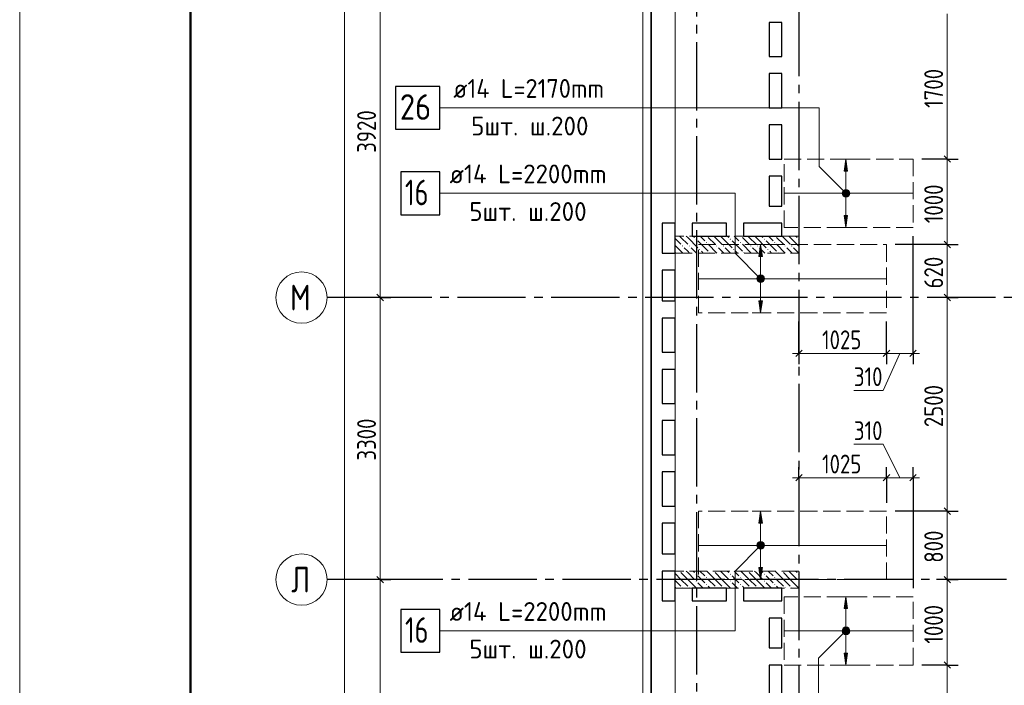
# Model space of a CAD drawing. Header units: millimetres. Extents: x 0 to 43617, y 0 to 59400.
# Tile 21 of 31: x 0 to 11528, y 37793 to 45581. Entities that reach past the tile are written whole.
import ezdxf

# ---------------------------------------------------------------- set-up
doc = ezdxf.new("R2010")
doc.units = ezdxf.units.MM
doc.linetypes.add('______2', pattern=[270, 200, -70])
doc.linetypes.add('______5', pattern=[1100, 800, -100, 100, -100])
for name, color, linetype, lineweight in [('Standard', 7, 'Continuous', 25), ('ДОП Верх по У', 7, 'Continuous', 25), ('ЖБ Пилон', 180, 'Continuous', 25), ('Оси', 40, '______5', 18), ('Позиционная метка номер позиции', 7, 'Continuous', 13), ('Примечания', 7, 'Continuous', 25)]:
    doc.layers.add(name, color=color, linetype=linetype, lineweight=lineweight)
doc.layers.add('ЖБ Перекрытие верхний уровень', color=7, linetype='Continuous', lineweight=25, true_color=0xe0e0ff)
doc.styles.add('GOST 2.304-81', font='txt')
doc.styles.add('ISOCPEUR', font='txt')

msp = doc.modelspace()

# ---------------------------------------------------------------- hatches: boundary and pattern name
at = {"layer": 'ДОП Верх по У', "linetype": 'Continuous', "lineweight": 13, "transparency": 33554687}
for points in [[(9694, 43810), (9674, 43950), (9654, 43810)], [(9642, 43569), (9706, 43569), (9693, 43582)], [(9642, 43569), (9693, 43582), (9655, 43582)], [(9655, 43582), (9693, 43582), (9674, 43588)], [(9636, 43550), (9711, 43550), (9706, 43569)], [(9636, 43550), (9706, 43569), (9642, 43569)], [(9642, 43531), (9711, 43550), (9636, 43550)], [(9642, 43531), (9706, 43531), (9711, 43550)], [(9655, 43518), (9706, 43531), (9642, 43531)], [(9655, 43518), (9693, 43518), (9706, 43531)], [(9693, 43518), (9655, 43518), (9674, 43513)], [(8695, 42810), (8675, 42950), (8655, 42810)], [(8637, 42550), (8712, 42550), (8707, 42569)], [(8637, 42550), (8707, 42569), (8642, 42569)], [(8642, 42531), (8712, 42550), (8637, 42550)], [(8642, 42569), (8707, 42569), (8693, 42582)], [(8642, 42569), (8693, 42582), (8656, 42582)], [(8642, 42531), (8707, 42531), (8712, 42550)], [(8656, 42582), (8693, 42582), (8675, 42588)], [(8656, 42518), (8707, 42531), (8642, 42531)], [(8656, 42518), (8693, 42518), (8707, 42531)], [(8693, 42518), (8656, 42518), (8675, 42513)], [(8695, 39690), (8675, 39830), (8655, 39690)], [(8637, 39430), (8712, 39430), (8707, 39449)], [(8637, 39430), (8707, 39449), (8642, 39449)], [(8642, 39411), (8712, 39430), (8637, 39430)], [(8642, 39449), (8707, 39449), (8693, 39462)], [(8642, 39449), (8693, 39462), (8656, 39462)], [(8642, 39411), (8707, 39411), (8712, 39430)], [(8656, 39462), (8693, 39462), (8675, 39468)], [(8656, 39398), (8707, 39411), (8642, 39411)], [(8656, 39398), (8693, 39398), (8707, 39411)], [(8693, 39398), (8656, 39398), (8675, 39393)], [(9694, 38690), (9674, 38830), (9654, 38690)], [(9636, 38430), (9711, 38430), (9706, 38449)], [(9636, 38430), (9706, 38449), (9642, 38449)], [(9642, 38411), (9711, 38430), (9636, 38430)], [(9642, 38449), (9706, 38449), (9693, 38462)], [(9642, 38449), (9693, 38462), (9655, 38462)], [(9642, 38411), (9706, 38411), (9711, 38430)], [(9655, 38398), (9706, 38411), (9642, 38411)], [(9655, 38462), (9693, 38462), (9674, 38468)], [(9655, 38398), (9693, 38398), (9706, 38411)], [(9693, 38398), (9655, 38398), (9674, 38393)]]:
    msp.add_hatch(color=7, dxfattribs=at).paths.add_polyline_path(points)
for points in [[(9694, 43290), (9674, 43150), (9654, 43290)], [(8695, 42290), (8675, 42150), (8655, 42290)], [(8695, 39170), (8675, 39030), (8655, 39170)], [(9694, 38170), (9674, 38030), (9654, 38170)]]:
    msp.add_hatch(color=7, dxfattribs=at).paths.add_polyline_path(points, flags=16)
at = {"layer": 'ЖБ Пилон', "linetype": 'Continuous', "lineweight": 18, "transparency": 33554687}
for points in [[(7914, 43013), (7921, 43020), (7927, 43013), (7921, 43007)], [(8044, 43050), (8041, 43047), (8038, 43050)], [(8314, 43013), (8321, 43020), (8327, 43013), (8321, 43007)], [(8444, 43050), (8441, 43047), (8438, 43050)], [(8714, 43013), (8721, 43020), (8727, 43013), (8721, 43007)], [(8844, 43050), (8841, 43047), (8838, 43050)], [(9114, 43013), (9121, 43020), (9124, 43017), (9124, 43010), (9121, 43007)], [(7754, 42933), (7761, 42940), (7767, 42933), (7761, 42927)], [(7834, 42933), (7841, 42940), (7847, 42933), (7841, 42927)], [(7954, 42893), (7961, 42900), (7967, 42893), (7961, 42887)], [(8034, 42973), (8041, 42980), (8047, 42973), (8041, 42967)], [(8154, 42933), (8161, 42940), (8167, 42933), (8161, 42927)], [(8234, 42933), (8241, 42940), (8247, 42933), (8241, 42927)], [(8354, 42893), (8361, 42900), (8367, 42893), (8361, 42887)], [(8434, 42973), (8441, 42980), (8447, 42973), (8441, 42967)], [(8554, 42933), (8561, 42940), (8567, 42933), (8561, 42927)], [(8634, 42933), (8641, 42940), (8647, 42933), (8641, 42927)], [(8754, 42893), (8761, 42900), (8767, 42893), (8761, 42887)], [(8834, 42973), (8841, 42980), (8847, 42973), (8841, 42967)], [(8954, 42933), (8961, 42940), (8967, 42933), (8961, 42927)], [(9034, 42933), (9041, 42940), (9047, 42933), (9041, 42927)], [(7674, 42853), (7681, 42860), (7687, 42853), (7684, 42850), (7678, 42850)], [(8074, 42853), (8081, 42860), (8087, 42853), (8084, 42850), (8078, 42850)], [(8474, 42853), (8481, 42860), (8487, 42853), (8484, 42850), (8478, 42850)], [(8874, 42853), (8881, 42860), (8887, 42853), (8884, 42850), (8878, 42850)], [(7724, 39130), (7721, 39127), (7718, 39130)], [(7914, 39093), (7921, 39100), (7927, 39093), (7921, 39087)], [(8124, 39130), (8121, 39127), (8118, 39130)], [(8314, 39093), (8321, 39100), (8327, 39093), (8321, 39087)], [(8524, 39130), (8521, 39127), (8518, 39130)], [(8714, 39093), (8721, 39100), (8727, 39093), (8721, 39087)], [(8924, 39130), (8921, 39127), (8918, 39130)], [(9114, 39093), (9121, 39100), (9124, 39097), (9124, 39090), (9121, 39087)], [(7914, 39013), (7921, 39020), (7927, 39013), (7921, 39007)], [(8034, 39053), (8041, 39060), (8047, 39053), (8041, 39047)], [(8034, 38973), (8041, 38980), (8047, 38973), (8041, 38967)], [(8314, 39013), (8321, 39020), (8327, 39013), (8321, 39007)], [(8434, 39053), (8441, 39060), (8447, 39053), (8441, 39047)], [(8434, 38973), (8441, 38980), (8447, 38973), (8441, 38967)], [(8714, 39013), (8721, 39020), (8727, 39013), (8721, 39007)], [(8834, 39053), (8841, 39060), (8847, 39053), (8841, 39047)], [(8834, 38973), (8841, 38980), (8847, 38973), (8841, 38967)], [(9114, 39013), (9121, 39020), (9124, 39017), (9124, 39010), (9121, 39007)], [(7754, 38933), (7761, 38940), (7767, 38933), (7764, 38930), (7758, 38930)], [(7834, 38933), (7841, 38940), (7847, 38933), (7844, 38930), (7838, 38930)], [(8154, 38933), (8161, 38940), (8167, 38933), (8164, 38930), (8158, 38930)], [(8234, 38933), (8241, 38940), (8247, 38933), (8244, 38930), (8238, 38930)], [(8554, 38933), (8561, 38940), (8567, 38933), (8564, 38930), (8558, 38930)], [(8634, 38933), (8641, 38940), (8647, 38933), (8644, 38930), (8638, 38930)], [(8954, 38933), (8961, 38940), (8967, 38933), (8964, 38930), (8958, 38930)], [(9034, 38933), (9041, 38940), (9047, 38933), (9044, 38930), (9038, 38930)]]:
    msp.add_hatch(color=7, dxfattribs=at).paths.add_polyline_path(points, flags=16)
at = {"layer": 'Позиционная метка номер позиции', "linetype": 'Continuous', "lineweight": 13, "transparency": 33554687}
for points in [[(9642, 43518), (9685, 43593), (9631, 43539)], [(9631, 43539), (9685, 43593), (9663, 43593)], [(9631, 43539), (9663, 43593), (9631, 43561)], [(9631, 43561), (9663, 43593), (9642, 43582)], [(9642, 43518), (9706, 43582), (9685, 43593)], [(9663, 43507), (9706, 43582), (9642, 43518)], [(9663, 43507), (9717, 43561), (9706, 43582)], [(9685, 43507), (9717, 43561), (9663, 43507)], [(9685, 43507), (9717, 43539), (9717, 43561)], [(9717, 43539), (9685, 43507), (9706, 43518)], [(8643, 42518), (8686, 42593), (8631, 42539)], [(8631, 42539), (8686, 42593), (8663, 42593)], [(8631, 42539), (8663, 42593), (8631, 42561)], [(8631, 42561), (8663, 42593), (8643, 42582)], [(8643, 42518), (8707, 42582), (8686, 42593)], [(8663, 42507), (8707, 42582), (8643, 42518)], [(8663, 42507), (8718, 42561), (8707, 42582)], [(8686, 42507), (8718, 42561), (8663, 42507)], [(8686, 42507), (8718, 42539), (8718, 42561)], [(8718, 42539), (8686, 42507), (8707, 42518)], [(8707, 39398), (8643, 39462), (8631, 39441)], [(8707, 39398), (8631, 39441), (8686, 39387)], [(8686, 39387), (8631, 39441), (8631, 39419)], [(8718, 39419), (8663, 39473), (8643, 39462)], [(8718, 39419), (8643, 39462), (8707, 39398)], [(8718, 39441), (8686, 39473), (8663, 39473)], [(8718, 39441), (8663, 39473), (8718, 39419)], [(8686, 39473), (8718, 39441), (8707, 39462)], [(8686, 39387), (8631, 39419), (8663, 39387)], [(8663, 39387), (8631, 39419), (8643, 39398)], [(9706, 38398), (9642, 38462), (9631, 38441)], [(9706, 38398), (9631, 38441), (9685, 38387)], [(9685, 38387), (9631, 38441), (9631, 38419)], [(9685, 38387), (9631, 38419), (9663, 38387)], [(9663, 38387), (9631, 38419), (9642, 38398)], [(9717, 38419), (9663, 38473), (9642, 38462)], [(9717, 38419), (9642, 38462), (9706, 38398)], [(9717, 38441), (9685, 38473), (9663, 38473)], [(9717, 38441), (9663, 38473), (9717, 38419)], [(9685, 38473), (9717, 38441), (9706, 38462)]]:
    msp.add_hatch(color=7, dxfattribs=at).paths.add_polyline_path(points)

# ---------------------------------------------------------------- linework, layer by layer
at = {"layer": 'Standard', "color": 7, "linetype": 'Continuous', "lineweight": 25, "transparency": 33554687}
for p, q in [((7394, 28680), (7394, 57220)), ((8774, 45550), (8774, 45150)), ((8924, 45550), (8774, 45550)), ((8924, 45150), (8924, 45550)), ((8774, 45150), (8924, 45150)), ((8774, 44950), (8774, 44550)), ((8924, 44950), (8774, 44950)), ((8924, 44550), (8924, 44950)), ((8774, 44550), (8924, 44550)), ((8774, 44350), (8774, 43950)), ((8924, 44350), (8774, 44350)), ((8924, 43950), (8924, 44350)), ((8774, 43950), (8924, 43950)), ((10823, 43988), (10898, 43913)), ((8774, 43750), (8774, 43400)), ((8924, 43750), (8774, 43750)), ((8924, 43400), (8924, 43750)), ((8774, 43400), (8924, 43400)), ((7524, 43200), (7524, 42850)), ((7674, 43200), (7524, 43200)), ((7674, 42850), (7674, 43200)), ((7874, 43200), (7874, 43050)), ((8274, 43200), (7874, 43200)), ((8274, 43050), (8274, 43200)), ((8474, 43200), (8474, 43050)), ((8924, 43200), (8474, 43200)), ((8924, 43050), (8924, 43200)), ((7874, 43050), (8274, 43050)), ((8474, 43050), (8924, 43050)), ((10823, 42988), (10898, 42913)), ((7524, 42850), (7674, 42850)), ((7524, 42650), (7524, 42290)), ((7674, 42650), (7524, 42650)), ((7674, 42290), (7674, 42650)), ((4258, 42293), (4183, 42368)), ((10823, 42368), (10898, 42293)), ((7524, 42290), (7674, 42290)), ((7524, 42090), (7524, 41690)), ((7674, 42090), (7524, 42090)), ((7674, 41690), (7674, 42090)), ((7524, 41690), (7674, 41690)), ((9086, 41639), (9161, 41714)), ((10111, 41639), (10186, 41714)), ((10423, 41639), (10498, 41714)), ((7524, 41490), (7524, 41090)), ((7674, 41490), (7524, 41490)), ((7674, 41090), (7674, 41490)), ((7524, 41090), (7674, 41090)), ((7524, 40890), (7524, 40490)), ((7674, 40890), (7524, 40890)), ((7674, 40490), (7674, 40890)), ((7524, 40490), (7674, 40490)), ((7524, 40290), (7524, 39890)), ((7674, 40290), (7524, 40290)), ((7674, 39890), (7674, 40290)), ((9086, 40184), (9161, 40259)), ((10111, 40184), (10186, 40259)), ((10423, 40184), (10498, 40259)), ((7524, 39890), (7674, 39890)), ((10823, 39868), (10898, 39793)), ((7524, 39690), (7524, 39330)), ((7674, 39690), (7524, 39690)), ((7674, 39330), (7674, 39690)), ((7524, 39330), (7674, 39330)), ((7524, 39130), (7524, 38780)), ((7674, 39130), (7524, 39130)), ((7674, 38780), (7674, 39130)), ((4258, 38993), (4183, 39068)), ((10823, 39068), (10898, 38993)), ((7874, 38930), (7874, 38780)), ((8274, 38930), (7874, 38930)), ((8274, 38780), (8274, 38930)), ((8474, 38930), (8474, 38780)), ((8924, 38930), (8474, 38930)), ((8924, 38780), (8924, 38930)), ((7524, 38780), (7674, 38780)), ((7874, 38780), (8274, 38780)), ((8474, 38780), (8924, 38780)), ((8774, 38580), (8774, 38230)), ((8924, 38580), (8774, 38580)), ((8924, 38230), (8924, 38580)), ((8774, 38230), (8924, 38230)), ((10823, 38068), (10898, 37993)), ((8774, 38030), (8774, 37630)), ((8924, 38030), (8774, 38030)), ((8924, 37630), (8924, 38030))]:
    msp.add_line(p, q, dxfattribs=at)
at = {"layer": 'Standard', "color": 7, "linetype": 'Continuous', "lineweight": 13, "transparency": 33554687}
for p, q in [((4221, 42330), (4221, 46250)), ((10861, 45650), (10861, 43950)), ((10861, 43950), (10861, 42950)), ((10861, 42950), (10861, 42330)), ((4221, 39030), (4221, 42330)), ((10861, 42330), (10861, 39830)), ((9124, 41676), (9049, 41676)), ((10305, 41676), (10111, 41244)), ((10149, 41676), (10461, 41676)), ((10461, 41676), (10536, 41676)), ((10111, 41244), (9767, 41244)), ((10111, 40613), (9767, 40613)), ((10305, 40222), (10111, 40613)), ((9124, 40222), (9049, 40222)), ((9124, 40222), (10149, 40222)), ((10149, 40222), (10461, 40222)), ((10461, 40222), (10536, 40222)), ((10861, 39830), (10861, 39030)), ((4221, 35730), (4221, 39030)), ((10861, 39030), (10861, 38030)), ((10861, 38030), (10861, 36330))]:
    msp.add_line(p, q, dxfattribs=at)
at = {"layer": 'Standard', "color": 251, "linetype": 'Continuous', "lineweight": -3, "true_color": 0x656565, "transparency": 33554687}
for p, q in [((10861, 43950), (10736, 43950)), ((10861, 43950), (10986, 43950)), ((10861, 42950), (10736, 42950)), ((10861, 42950), (10986, 42950)), ((4221, 42330), (4096, 42330)), ((4221, 42330), (4346, 42330)), ((10861, 42330), (10736, 42330)), ((10861, 42330), (10986, 42330)), ((10861, 42330), (10939, 42330)), ((9124, 41676), (9124, 42050)), ((10149, 41676), (10149, 42050)), ((9124, 41676), (9124, 41801)), ((10149, 41676), (10149, 41801)), ((10461, 41676), (10461, 41801)), ((9124, 41676), (9124, 41551)), ((10149, 41676), (10149, 41551)), ((10461, 41676), (10461, 41551)), ((9124, 40222), (9124, 40347)), ((10149, 40222), (10149, 40347)), ((10461, 40222), (10461, 40347)), ((9124, 40222), (9124, 40097)), ((9124, 40222), (9124, 39930)), ((10149, 40222), (10149, 40097)), ((10149, 40222), (10149, 39930)), ((10461, 40222), (10461, 40097)), ((10461, 40222), (10461, 38930)), ((10861, 39830), (10736, 39830)), ((10861, 39830), (10986, 39830)), ((4221, 39030), (4096, 39030)), ((4221, 39030), (4346, 39030)), ((10861, 39030), (10736, 39030)), ((10861, 39030), (10986, 39030)), ((10861, 39030), (10861, 39030)), ((10861, 38030), (10736, 38030)), ((10861, 38030), (10986, 38030))]:
    msp.add_line(p, q, dxfattribs=at)
at = {"layer": 'Standard', "color": 7, "linetype": 'Continuous', "lineweight": 13, "transparency": 33554687}
msp.add_lwpolyline([(0, 0), (42000, 0), (42000, 59400), (0, 59400), (0, 0)], close=True, dxfattribs=at)
at = {"layer": 'Standard', "color": 7, "linetype": 'Continuous', "lineweight": 18, "transparency": 33554687}
msp.add_lwpolyline([(42000, 59400), (0, 59400), (0, 0), (42000, 0), (42000, 59400)], dxfattribs=at)
at = {"layer": 'Standard', "color": 7, "linetype": 'Continuous', "lineweight": 13, "transparency": 33554687}
for points in [[(42000, 59400), (0, 59400), (0, 0), (42000, 0), (42000, 59400)], [(7674, 10380), (33074, 10380), (33074, 57220), (7674, 57220), (7674, 10380)], [(3802, 10630), (3802, 33448), (3802, 33448), (3802, 57120)], [(9124, 41676), (9318, 41676), (9318, 41676), (10149, 41676)]]:
    msp.add_lwpolyline(points, dxfattribs=at)
at = {"layer": 'Standard', "color": 7, "linetype": 'Continuous', "lineweight": 50, "transparency": 33554687}
msp.add_lwpolyline([(2000, 58900), (41500, 58900), (41500, 500), (2000, 500), (2000, 58900)], close=True, dxfattribs=at)
at = {"layer": 'Standard', "color": 254, "linetype": 'Continuous', "lineweight": 18, "true_color": 0xc4c4ff, "transparency": 33554687}
msp.add_lwpolyline([(7294, 10000), (33174, 10000), (33174, 57320), (7294, 57320), (7294, 10000)], dxfattribs=at)
at = {"layer": 'Standard', "color": 7, "linetype": 'Continuous', "lineweight": 25, "transparency": 33554687}
msp.add_lwpolyline([(7394, 10100), (33074, 10100), (33074, 57220), (7394, 57220), (7394, 10100)], dxfattribs=at)
at = {"layer": 'Standard', "color": 251, "linetype": 'Continuous', "lineweight": -3, "true_color": 0x656565, "transparency": 33554687}
for points in [[(10861, 43950), (10844, 43950), (10844, 43950), (10844, 43950), (10844, 43950), (10844, 43950), (10844, 43950), (10844, 43950), (10844, 43950), (10844, 43950), (10844, 43950), (10844, 43950), (10844, 43950), (10844, 43950), (10844, 43950), (10844, 43950), (10844, 43950), (10844, 43950), (10844, 43950), (10844, 43950), (10844, 43950), (10844, 43950), (10844, 43950), (10844, 43950), (10844, 43950), (10844, 43950), (10844, 43950), (10844, 43950), (10844, 43950), (10844, 43950), (10844, 43950), (10844, 43950), (10844, 43950), (10844, 43950), (10844, 43950), (10844, 43950), (10844, 43950), (10844, 43950), (10844, 43950), (10844, 43950), (10844, 43950), (10561, 43950)], [(10461, 41676), (10461, 42290), (10461, 42290), (10461, 43050)], [(10861, 42950), (10844, 42950), (10844, 42950), (10844, 42950), (10844, 42950), (10844, 42950), (10844, 42950), (10844, 42950), (10844, 42950), (10844, 42950), (10844, 42950), (10844, 42950), (10844, 42950), (10844, 42950), (10844, 42950), (10844, 42950), (10844, 42950), (10844, 42950), (10844, 42950), (10844, 42950), (10844, 42950), (10844, 42950), (10844, 42950), (10844, 42950), (10844, 42950), (10844, 42950), (10844, 42950), (10844, 42950), (10844, 42950), (10844, 42950), (10844, 42950), (10844, 42950), (10844, 42950), (10844, 42950), (10844, 42950), (10844, 42950), (10844, 42950), (10844, 42950), (10844, 42950), (10249, 42950)], [(4221, 42330), (4204, 42330), (4204, 42330), (4204, 42330), (4204, 42330), (4204, 42330), (4204, 42330), (4204, 42330), (4204, 42330), (4204, 42330), (4204, 42330), (3700, 42330)], [(10861, 39830), (10844, 39830), (10844, 39830), (10844, 39830), (10844, 39830), (10844, 39830), (10844, 39830), (10844, 39830), (10844, 39830), (10844, 39830), (10844, 39830), (10844, 39830), (10844, 39830), (10844, 39830), (10844, 39830), (10844, 39830), (10844, 39830), (10844, 39830), (10844, 39830), (10844, 39830), (10844, 39830), (10844, 39830), (10844, 39830), (10844, 39830), (10844, 39830), (10844, 39830), (10844, 39830), (10844, 39830), (10844, 39830), (10844, 39830), (10844, 39830), (10844, 39830), (10844, 39830), (10844, 39830), (10844, 39830), (10249, 39830)], [(4221, 39030), (4204, 39030), (4204, 39030), (4204, 39030), (4204, 39030), (4204, 39030), (4204, 39030), (4204, 39030), (4204, 39030), (4204, 39030), (4204, 39030), (4204, 39030), (4204, 39030), (3700, 39030)], [(10861, 38030), (10844, 38030), (10844, 38030), (10844, 38030), (10844, 38030), (10844, 38030), (10844, 38030), (10844, 38030), (10844, 38030), (10844, 38030), (10844, 38030), (10844, 38030), (10844, 38030), (10844, 38030), (10844, 38030), (10844, 38030), (10844, 38030), (10844, 38030), (10844, 38030), (10844, 38030), (10844, 38030), (10844, 38030), (10844, 38030), (10844, 38030), (10844, 38030), (10844, 38030), (10844, 38030), (10844, 38030), (10844, 38030), (10844, 38030), (10844, 38030), (10561, 38030)]]:
    msp.add_lwpolyline(points, dxfattribs=at)
at = {"layer": 'ДОП Верх по У', "color": 7, "linetype": 'Continuous', "lineweight": 13, "transparency": 33554687}
for p, q in [((5057, 44550), (7121, 44550)), ((5013, 43550), (7121, 43550)), ((5013, 38430), (7121, 38430))]:
    msp.add_line(p, q, dxfattribs=at)
at = {"layer": 'ДОП Верх по У', "color": 251, "linetype": 'Continuous', "lineweight": 13, "true_color": 0x494949, "transparency": 33554687}
for p, q in [((9674, 43950), (9574, 43950)), ((9674, 43950), (9654, 43810)), ((9694, 43810), (9674, 43950)), ((9674, 43950), (9774, 43950)), ((9674, 43950), (9674, 43950)), ((9654, 43810), (9694, 43810)), ((9674, 43580), (9674, 43810)), ((9636, 43550), (9636, 43550)), ((9674, 43290), (9674, 43520)), ((9711, 43550), (9711, 43550)), ((9674, 43150), (9654, 43290)), ((9654, 43290), (9694, 43290)), ((9694, 43290), (9674, 43150)), ((9674, 43150), (9574, 43150)), ((9674, 43150), (9774, 43150)), ((9674, 43150), (9674, 43150)), ((8675, 42950), (8575, 42950)), ((8675, 42950), (8655, 42810)), ((8695, 42810), (8675, 42950)), ((8675, 42950), (8775, 42950)), ((8675, 42950), (8675, 42950)), ((8655, 42810), (8695, 42810)), ((8675, 42580), (8675, 42810)), ((8637, 42550), (8637, 42550)), ((8712, 42550), (8712, 42550)), ((8675, 42290), (8675, 42520)), ((8675, 42150), (8655, 42290)), ((8655, 42290), (8695, 42290)), ((8695, 42290), (8675, 42150)), ((8675, 42150), (8575, 42150)), ((8675, 42150), (8775, 42150)), ((8675, 42150), (8675, 42150)), ((8675, 39830), (8575, 39830)), ((8675, 39830), (8655, 39690)), ((8695, 39690), (8675, 39830)), ((8675, 39830), (8775, 39830)), ((8675, 39830), (8675, 39830)), ((8655, 39690), (8695, 39690)), ((8675, 39460), (8675, 39690)), ((8637, 39430), (8637, 39430)), ((8712, 39430), (8712, 39430)), ((8675, 39170), (8675, 39400)), ((8675, 39030), (8655, 39170)), ((8655, 39170), (8695, 39170)), ((8695, 39170), (8675, 39030)), ((8675, 39030), (8575, 39030)), ((8675, 39030), (8775, 39030)), ((8675, 39030), (8675, 39030)), ((9674, 38830), (9574, 38830)), ((9674, 38830), (9654, 38690)), ((9694, 38690), (9674, 38830)), ((9674, 38830), (9774, 38830)), ((9674, 38830), (9674, 38830)), ((9654, 38690), (9694, 38690)), ((9674, 38460), (9674, 38690)), ((9636, 38430), (9636, 38430)), ((9674, 38170), (9674, 38400)), ((9711, 38430), (9711, 38430)), ((9674, 38030), (9654, 38170)), ((9654, 38170), (9694, 38170)), ((9694, 38170), (9674, 38030)), ((9674, 38030), (9574, 38030)), ((9674, 38030), (9774, 38030)), ((9674, 38030), (9674, 38030))]:
    msp.add_line(p, q, dxfattribs=at)
at = {"layer": 'ДОП Верх по У', "color": 7, "linetype": 'Continuous', "lineweight": 18, "transparency": 33554687}
for p, q in [((10456, 43550), (8956, 43550)), ((10142, 42550), (7956, 42550)), ((10142, 39430), (7956, 39430)), ((10456, 38430), (8956, 38430))]:
    msp.add_line(p, q, dxfattribs=at)
at = {"layer": 'ДОП Верх по У', "color": 7, "linetype": 'Continuous', "lineweight": 25, "transparency": 33554687}
for points in [[(4401, 44300), (4921, 44300), (4921, 44800), (4401, 44800), (4401, 44300)], [(4461, 43300), (4921, 43300), (4921, 43800), (4461, 43800), (4461, 43300)], [(4461, 38180), (4921, 38180), (4921, 38680), (4461, 38680), (4461, 38180)]]:
    msp.add_lwpolyline(points, dxfattribs=at)
at = {"layer": 'ДОП Верх по У', "color": 251, "linetype": 'Continuous', "lineweight": 13, "true_color": 0x494949, "transparency": 33554687}
for centre in [(9674, 43550), (8675, 42550), (8675, 39430), (9674, 38430)]:
    msp.add_circle(centre, 37.5, dxfattribs=at)
at = {"layer": 'ЖБ Перекрытие верхний уровень', "color": 7, "linetype": 'Continuous', "lineweight": 18, "transparency": 33554687}
for p, q in [((7394, 57220), (7394, 28680)), ((8774, 45150), (8774, 45550)), ((8774, 45550), (8924, 45550)), ((8924, 45550), (8924, 45150)), ((8924, 45150), (8774, 45150)), ((8774, 44550), (8774, 44950)), ((8774, 44950), (8924, 44950)), ((8924, 44950), (8924, 44550)), ((8924, 44550), (8774, 44550)), ((8774, 44350), (8924, 44350)), ((8774, 43950), (8774, 44350)), ((8924, 44350), (8924, 43950)), ((8924, 43950), (8774, 43950)), ((8774, 43750), (8924, 43750)), ((8774, 43400), (8774, 43750)), ((8924, 43750), (8924, 43400)), ((8924, 43400), (8774, 43400)), ((7524, 42850), (7524, 43200)), ((7524, 43200), (7674, 43200)), ((7674, 43200), (7674, 42850)), ((7874, 43050), (7874, 43200)), ((7874, 43200), (8274, 43200)), ((8274, 43200), (8274, 43050)), ((8474, 43050), (8474, 43200)), ((8474, 43200), (8924, 43200)), ((8924, 43200), (8924, 43050)), ((8274, 43050), (7874, 43050)), ((8924, 43050), (8474, 43050)), ((7674, 42850), (7524, 42850)), ((7524, 42290), (7524, 42650)), ((7524, 42650), (7674, 42650)), ((7674, 42650), (7674, 42290)), ((7674, 42290), (7524, 42290)), ((7524, 41690), (7524, 42090)), ((7524, 42090), (7674, 42090)), ((7674, 42090), (7674, 41690)), ((7674, 41690), (7524, 41690)), ((7524, 41490), (7674, 41490)), ((7524, 41090), (7524, 41490)), ((7674, 41490), (7674, 41090)), ((7674, 41090), (7524, 41090)), ((7524, 40890), (7674, 40890)), ((7524, 40490), (7524, 40890)), ((7674, 40890), (7674, 40490)), ((7674, 40490), (7524, 40490)), ((7524, 39890), (7524, 40290)), ((7524, 40290), (7674, 40290)), ((7674, 40290), (7674, 39890)), ((7674, 39890), (7524, 39890)), ((7524, 39330), (7524, 39690)), ((7524, 39690), (7674, 39690)), ((7674, 39690), (7674, 39330)), ((7674, 39330), (7524, 39330)), ((7524, 38780), (7524, 39130)), ((7524, 39130), (7674, 39130)), ((7674, 39130), (7674, 38780)), ((7874, 38780), (7874, 38930)), ((7874, 38930), (8274, 38930)), ((8274, 38930), (8274, 38780)), ((8474, 38930), (8924, 38930)), ((8474, 38780), (8474, 38930)), ((8924, 38930), (8924, 38780)), ((7674, 38780), (7524, 38780)), ((8274, 38780), (7874, 38780)), ((8924, 38780), (8474, 38780)), ((8774, 38230), (8774, 38580)), ((8774, 38580), (8924, 38580)), ((8924, 38580), (8924, 38230)), ((8924, 38230), (8774, 38230)), ((8774, 37630), (8774, 38030)), ((8774, 38030), (8924, 38030)), ((8924, 38030), (8924, 37630))]:
    msp.add_line(p, q, dxfattribs=at)
at = {"layer": 'ЖБ Пилон', "color": 253, "linetype": '______2', "lineweight": 13, "true_color": 0xa0a0a0, "transparency": 33554687}
for p, q in [((9124, 43050), (7674, 43050)), ((7674, 43050), (7674, 42850)), ((9124, 42850), (9124, 43050)), ((7674, 42850), (9124, 42850)), ((9124, 39130), (7674, 39130)), ((7674, 39130), (7674, 38930)), ((9124, 38930), (9124, 39130)), ((7674, 38930), (9124, 38930))]:
    msp.add_line(p, q, dxfattribs=at)
at = {"layer": 'ЖБ Пилон', "color": 9, "linetype": 'Continuous', "lineweight": 18, "true_color": 0xc7c7c7, "transparency": 33554687}
for p, q in [((7674, 43020), (7741, 42953)), ((7741, 43033), (7724, 43050)), ((7741, 43033), (7821, 42953)), ((7804, 43050), (7821, 43033)), ((7821, 43033), (7941, 42913)), ((7884, 43050), (7901, 43033)), ((7981, 43033), (7964, 43050)), ((8021, 42993), (7981, 43033)), ((8061, 43033), (8141, 42953)), ((8141, 43033), (8124, 43050)), ((8141, 43033), (8221, 42953)), ((8204, 43050), (8221, 43033)), ((8221, 43033), (8341, 42913)), ((8284, 43050), (8301, 43033)), ((8381, 43033), (8364, 43050)), ((8421, 42993), (8381, 43033)), ((8461, 43033), (8541, 42953)), ((8541, 43033), (8524, 43050)), ((8541, 43033), (8621, 42953)), ((8604, 43050), (8621, 43033)), ((8621, 43033), (8741, 42913)), ((8684, 43050), (8701, 43033)), ((8781, 43033), (8764, 43050)), ((8821, 42993), (8781, 43033)), ((8861, 43033), (8941, 42953)), ((8941, 43033), (8924, 43050)), ((8941, 43033), (9021, 42953)), ((9004, 43050), (9021, 43033)), ((9021, 43033), (9124, 42930)), ((9084, 43050), (9101, 43033)), ((7674, 42940), (7764, 42850)), ((7821, 42873), (7781, 42913)), ((7861, 42913), (7924, 42850)), ((7941, 42993), (8061, 42873)), ((8061, 42953), (8164, 42850)), ((8221, 42873), (8181, 42913)), ((8261, 42913), (8324, 42850)), ((8341, 42993), (8461, 42873)), ((8461, 42953), (8564, 42850)), ((8621, 42873), (8581, 42913)), ((8661, 42913), (8724, 42850)), ((8741, 42993), (8861, 42873)), ((8861, 42953), (8964, 42850)), ((9021, 42873), (8981, 42913)), ((9061, 42913), (9124, 42850)), ((7844, 42850), (7821, 42873)), ((7981, 42873), (8004, 42850)), ((8244, 42850), (8221, 42873)), ((8381, 42873), (8404, 42850)), ((8644, 42850), (8621, 42873)), ((8781, 42873), (8804, 42850)), ((9044, 42850), (9021, 42873)), ((7741, 39033), (7674, 39100)), ((7741, 39113), (7821, 39033)), ((7821, 39113), (7804, 39130)), ((7821, 39113), (7901, 39033)), ((7884, 39130), (7901, 39113)), ((7964, 39130), (8021, 39073)), ((8141, 39033), (8044, 39130)), ((8141, 39113), (8221, 39033)), ((8221, 39113), (8204, 39130)), ((8221, 39113), (8301, 39033)), ((8284, 39130), (8301, 39113)), ((8364, 39130), (8421, 39073)), ((8541, 39033), (8444, 39130)), ((8541, 39113), (8621, 39033)), ((8621, 39113), (8604, 39130)), ((8621, 39113), (8701, 39033)), ((8684, 39130), (8701, 39113)), ((8764, 39130), (8821, 39073)), ((8941, 39033), (8844, 39130)), ((8941, 39113), (9021, 39033)), ((9021, 39113), (9004, 39130)), ((9021, 39113), (9101, 39033)), ((9084, 39130), (9101, 39113)), ((7674, 39020), (7741, 38953)), ((7741, 39033), (7821, 38953)), ((7821, 39033), (7924, 38930)), ((7981, 39033), (7941, 39073)), ((7941, 38993), (8004, 38930)), ((8021, 38993), (7981, 39033)), ((8061, 39033), (8141, 38953)), ((8141, 39033), (8221, 38953)), ((8221, 39033), (8324, 38930)), ((8381, 39033), (8341, 39073)), ((8341, 38993), (8404, 38930)), ((8421, 38993), (8381, 39033)), ((8461, 39033), (8541, 38953)), ((8541, 39033), (8621, 38953)), ((8621, 39033), (8724, 38930)), ((8781, 39033), (8741, 39073)), ((8741, 38993), (8804, 38930)), ((8821, 38993), (8781, 39033)), ((8861, 39033), (8941, 38953)), ((8941, 39033), (9021, 38953)), ((9021, 39033), (9124, 38930)), ((7674, 38940), (7684, 38930)), ((8061, 38953), (8084, 38930)), ((8461, 38953), (8484, 38930)), ((8861, 38953), (8884, 38930))]:
    msp.add_line(p, q, dxfattribs=at)
at = {"layer": 'Оси', "color": 8, "linetype": '______5', "lineweight": -3, "transparency": 33554687}
for p, q in [((9124, 57820), (9124, 7100)), ((7924, 57420), (7924, 7100)), ((26824, 42330), (3600, 42330)), ((22554, 39030), (3600, 39030))]:
    msp.add_line(p, q, dxfattribs=at)
at = {"layer": 'Оси', "color": 7, "linetype": 'Continuous', "lineweight": 13, "transparency": 33554687}
for centre in [(3300, 42330), (3300, 39030)]:
    msp.add_circle(centre, 300, dxfattribs=at)
at = {"layer": 'Позиционная метка номер позиции', "color": 7, "linetype": 'Continuous', "lineweight": 13, "transparency": 33554687}
for p, q in [((9642, 43582), (9642, 43582)), ((9706, 43582), (9706, 43582)), ((9642, 43518), (9642, 43518)), ((9706, 43518), (9706, 43518)), ((8643, 42582), (8643, 42582)), ((8707, 42582), (8707, 42582)), ((8643, 42518), (8643, 42518)), ((8707, 42518), (8707, 42518)), ((8643, 39462), (8643, 39462)), ((8707, 39462), (8707, 39462)), ((8643, 39398), (8643, 39398)), ((8707, 39398), (8707, 39398)), ((9642, 38462), (9642, 38462)), ((9642, 38398), (9642, 38398)), ((9706, 38462), (9706, 38462)), ((9706, 38398), (9706, 38398))]:
    msp.add_line(p, q, dxfattribs=at)
for points in [[(9674, 43550), (9359, 43865), (9359, 44550), (4921, 44550)], [(8675, 42550), (8375, 42850), (8375, 43550), (4921, 43550)], [(8675, 39430), (8375, 39130), (8375, 38430), (4921, 38430)], [(9674, 38430), (9354, 38110), (9354, 37430), (4921, 37430)]]:
    msp.add_lwpolyline(points, dxfattribs=at)
for centre in [(9674, 43550), (8675, 42550), (8675, 39430), (9674, 38430)]:
    msp.add_circle(centre, 45, dxfattribs=at)
at = {"layer": 'Примечания', "color": 7, "linetype": '______2', "lineweight": 18, "transparency": 33554687}
for p, q in [((8949, 43950), (10461, 43950)), ((8949, 43150), (8949, 43950)), ((10461, 43950), (10461, 43150)), ((10461, 43150), (8949, 43150)), ((7949, 42950), (10149, 42950)), ((7949, 42150), (7949, 42950)), ((10149, 42950), (10149, 42150)), ((10149, 42150), (7949, 42150)), ((10149, 39830), (7949, 39830)), ((7949, 39830), (7949, 39030)), ((10149, 39030), (10149, 39830)), ((7949, 39030), (10149, 39030)), ((10461, 38830), (8949, 38830)), ((8949, 38830), (8949, 38030)), ((10461, 38030), (10461, 38830)), ((8949, 38030), (10461, 38030))]:
    msp.add_line(p, q, dxfattribs=at)

# ---------------------------------------------------------------- texts
at = {"layer": 'Standard', "color": 7, "linetype": 'Continuous', "lineweight": 25, "transparency": 33554687, "char_height": 220, "attachment_point": 7, "rotation": 90, "style": 'GOST 2.304-81'}
for s, insert, width in [('1700', (10811, 44550), 625.73), ('3920', (4171, 44024), 657.06), ('1000', (10811, 43200), 625.73), ('620', (10811, 42437), 531.97), ('2500', (10811, 40814), 657.05), ('3300', (4171, 40422), 641.46), ('800', (10811, 39227), 531.97), ('1000', (10811, 38280), 625.74)]:
    msp.add_mtext(s, dxfattribs=dict(at, insert=insert, width=width))
at = {"layer": 'Standard', "color": 7, "linetype": 'Continuous', "lineweight": 25, "transparency": 33554687, "char_height": 220, "attachment_point": 7, "style": 'GOST 2.304-81'}
for s, insert, width in [('1025', (9394, 41726), 610.16), ('310', (9767, 41294), 469.5), ('310', (9767, 40663), 469.5), ('1025', (9394, 40272), 610.16)]:
    msp.add_mtext(s, dxfattribs=dict(at, insert=insert, width=width))
at = {"layer": 'ДОП Верх по У', "color": 7, "linetype": 'Continuous', "lineweight": 13, "transparency": 33554687, "attachment_point": 7, "style": 'ISOCPEUR'}
for s, insert, char_height, width in [('\\W0.94;ø14 L=2170mm ', (5077, 44667), 220, 2126.5), ('\\W0.87;26', (4451, 44410), 300, 550.8), ('\\W0.97;5шт. ш.200 ', (5286, 44227), 220, 1712.32), ('\\W0.96;ø14 L=2200mm ', (5033, 43667), 220, 2172.61), ('\\W0.75;16', (4511, 43410), 300, 472.29), ('\\W0.97;5шт. ш.200 ', (5264, 43227), 220, 1712.32), ('\\W0.96;ø14 L=2200mm ', (5033, 38547), 220, 2172.61), ('\\W0.75;16', (4511, 38290), 300, 472.29), ('\\W0.97;5шт. ш.200 ', (5264, 38107), 220, 1712.32)]:
    msp.add_mtext(s, dxfattribs=dict(at, insert=insert, char_height=char_height, width=width))
at = {"layer": 'Оси', "color": 7, "linetype": 'Continuous', "lineweight": 25, "transparency": 33554687, "char_height": 300, "attachment_point": 7, "style": 'ISOCPEUR'}
for s, insert, width in [('\\W0.82;М', (3165, 42180), 392.65), ('\\W0.80;Л', (3180, 38880), 359.83)]:
    msp.add_mtext(s, dxfattribs=dict(at, insert=insert, width=width))

doc.saveas('drawing.dxf')
